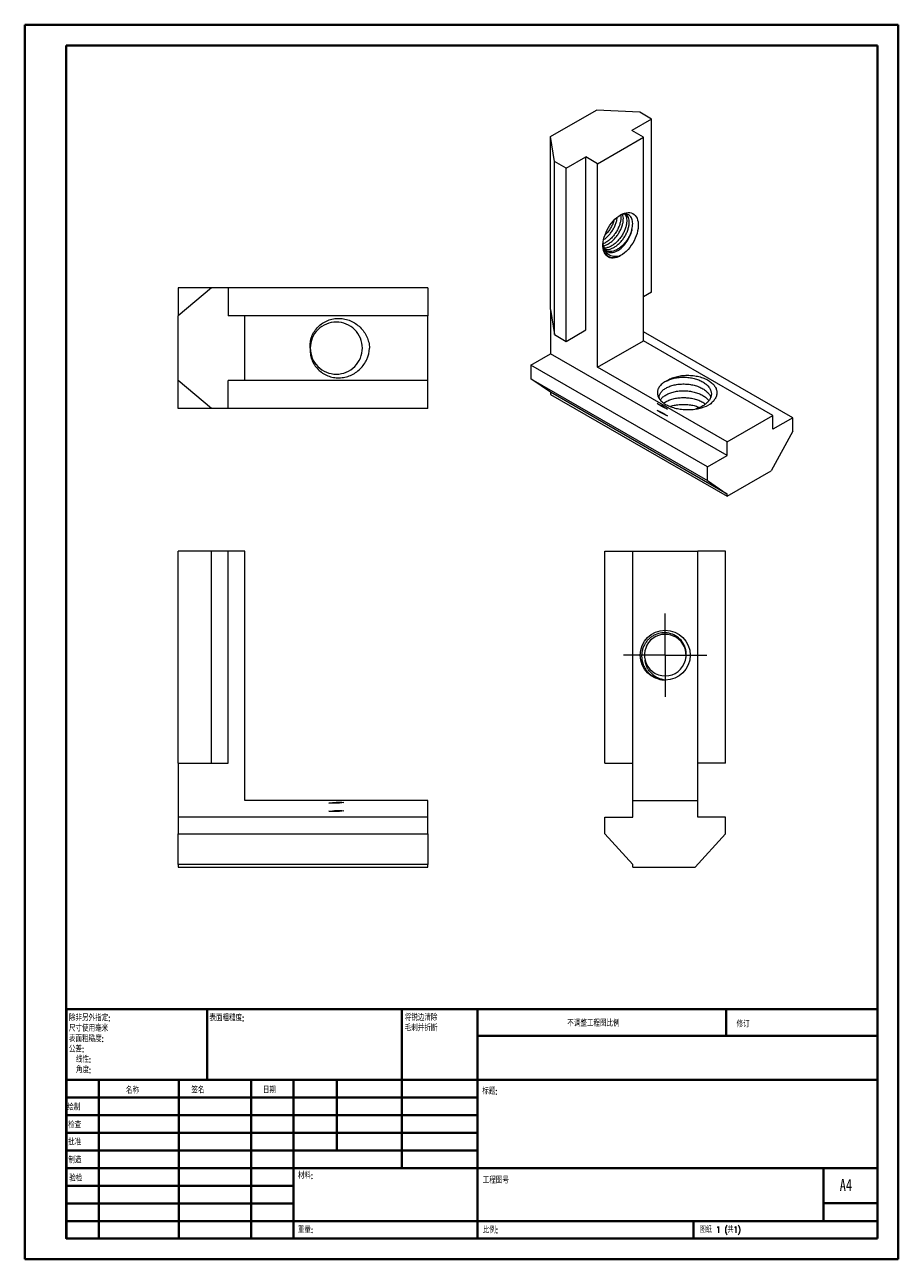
# Model space of a CAD drawing. Header units: millimetres. Extents: x 0 to 210, y 0 to 297.
import ezdxf

# ---------------------------------------------------------------- set-up
doc = ezdxf.new("R2010")
doc.units = ezdxf.units.MM
doc.styles.add('SLDTEXTSTYLE0', font='TXT', dxfattribs={"width": 0.75, "bigfont": 'bigfont'})
doc.styles.add('SLDTEXTSTYLE1', font='TXT', dxfattribs={"width": 0.75})
doc.styles.add('SLDTEXTSTYLE2', font='TXT', dxfattribs={"width": 0.694444, "bigfont": 'bigfont'})

# ---------------------------------------------------------------- blocks, each defined once
blk = doc.blocks.new('SW_NOTE_0')
at = {"color": 0, "linetype": 'Continuous', "lineweight": 0, "char_height": 1.5, "attachment_point": 1, "style": 'SLDTEXTSTYLE0'}
for s, insert in [('\\M+18FAB锐边\\M+190B4\\M+18F9C', (0, 1.93)), ('\\M+196D1\\M+18E68\\M+19BF3\\M+190DC\\M+19266', (0, -0.57))]:
    blk.add_mtext(s, dxfattribs=dict(at, insert=insert))
blk = doc.blocks.new('SW_NOTE_1')
at = {"color": 0, "linetype": 'Continuous', "lineweight": 0, "char_height": 1.5, "attachment_point": 1, "style": 'SLDTEXTSTYLE0'}
for s, insert in [('\\M+18F9C\\M+194F1另\\M+18A4F\\M+18E77\\M+192E8:', (0, 1.93)), ('\\M+18EDA\\M+190A1\\M+18E67\\M+19770\\M+19F7C\\M+195C4', (0, -0.57)), ('\\M+1955C\\M+196CA\\M+19165糙\\M+19378:', (0, -3.07)), ('\\M+18CF6\\M+18DB7:', (0, -5.57)), ('线\\M+190AB:', (1.69, -8.07)), ('\\M+18A70\\M+19378:', (1.69, -10.57))]:
    blk.add_mtext(s, dxfattribs=dict(at, insert=insert))
blk = doc.blocks.new('SW_CENTERMARKSYMBOL_0')
at = {"color": 0, "linetype": 'Continuous', "lineweight": 0}
for p, q in [((0, 5), (0, 10)), ((0, 0), (0, 5)), ((-5, 0), (-10, 0)), ((0, 0), (-5, 0)), ((0, 0), (0, -5)), ((0, 0), (5, 0)), ((5, 0), (10, 0)), ((0, -5), (0, -10))]:
    blk.add_line(p, q, dxfattribs=at)

msp = doc.modelspace()

# ---------------------------------------------------------------- linework, layer by layer
at = {"color": 7, "linetype": 'Continuous', "lineweight": 40}
for p, q in [((0.08, 0.21), (0.08, 297.21)), ((0.08, 297.21), (210.08, 297.21)), ((210.08, 0.21), (210.08, 297.21)), ((210.08, 292.21), (210.08, 297.21)), ((10.08, 292.21), (205.08, 292.21)), ((10.08, 5.21), (10.08, 292.21)), ((205.08, 5.21), (205.08, 292.21)), ((10.11, 60.37), (205.08, 60.37)), ((10.11, 60.37), (10.11, 5.12)), ((43.91, 43.37), (43.91, 60.37)), ((90.71, 60.37), (90.71, 22.12)), ((108.91, 60.37), (108.91, 5.12)), ((168.68, 54.09), (168.68, 60.46)), ((205.08, 54), (108.91, 54)), ((205.08, 43.37), (10.11, 43.37)), ((17.91, 43.37), (17.91, 5.12)), ((37.1, 43.37), (37.1, 5.12)), ((54.51, 43.37), (54.51, 5.12)), ((64.71, 5.12), (64.71, 43.37)), ((75.11, 26.37), (75.11, 43.37)), ((108.91, 39.12), (10.11, 39.12)), ((108.91, 34.87), (10.11, 34.87)), ((108.91, 30.62), (10.11, 30.62)), ((108.91, 26.37), (10.11, 26.37)), ((64.71, 22.12), (10.11, 22.12)), ((64.71, 22.12), (205.08, 22.12)), ((192.08, 9.46), (192.08, 22.21)), ((64.71, 17.87), (10.11, 17.87)), ((64.71, 13.62), (10.11, 13.62)), ((205.08, 13.71), (192.08, 13.71)), ((10.11, 9.37), (205.08, 9.37)), ((160.88, 5.21), (160.88, 9.46)), ((10.08, 5.21), (205.08, 5.21)), ((205.08, 5.21), (180.99, 5.21)), ((0.08, 0.21), (210.08, 0.21))]:
    msp.add_line(p, q, dxfattribs=at)
at = {"color": 7, "linetype": 'Continuous', "lineweight": 15}
for p, q in [((126.5, 270.32), (137.53, 276.68)), ((147.92, 276.15), (137.53, 276.68)), ((150.75, 274.52), (146.02, 271.78)), ((150.75, 274.52), (147.92, 276.15)), ((150.75, 232.88), (150.75, 274.52)), ((127.42, 264.31), (126.5, 270.32)), ((126.5, 228.67), (126.5, 270.32)), ((148.84, 270.15), (146.02, 271.78)), ((137.81, 263.78), (148.84, 270.15)), ((148.84, 221.16), (148.84, 270.15)), ((130.25, 262.68), (134.98, 265.42)), ((134.98, 223.77), (134.98, 265.42)), ((137.81, 263.78), (134.98, 265.42)), ((130.25, 262.68), (127.42, 264.31)), ((127.42, 222.67), (127.42, 264.31)), ((130.25, 221.04), (130.25, 262.68)), ((137.81, 214.79), (137.81, 263.78)), ((139.11, 244.33), (139.19, 243.99)), ((44.99, 233.91), (36.99, 227.21)), ((44.99, 233.91), (36.99, 233.91)), ((36.99, 233.91), (36.99, 227.21)), ((48.99, 233.91), (44.99, 233.91)), ((48.99, 233.91), (48.99, 227.21)), ((96.99, 233.91), (48.99, 233.91)), ((96.99, 233.91), (96.99, 227.21)), ((150.75, 232.88), (148.84, 231.77)), ((36.99, 211.61), (36.99, 227.21)), ((52.99, 227.21), (48.99, 227.21)), ((52.99, 211.61), (52.99, 227.21)), ((96.99, 227.21), (52.99, 227.21)), ((96.99, 211.61), (96.99, 227.21)), ((126.5, 228.67), (126.5, 218.06)), ((126.5, 228.67), (127.42, 222.67)), ((130.25, 221.04), (134.98, 223.77)), ((184.69, 202.67), (148.84, 223.36)), ((127.42, 222.67), (130.25, 221.04)), ((137.81, 214.79), (148.84, 221.16)), ((179.96, 203.2), (148.84, 221.16)), ((121.76, 215.32), (126.5, 218.06)), ((168.93, 193.56), (126.5, 218.06)), ((164.19, 190.83), (121.76, 215.32)), ((121.76, 215.32), (121.76, 212.06)), ((168.93, 196.83), (137.81, 214.79)), ((44.99, 204.91), (36.99, 211.61)), ((36.99, 204.91), (36.99, 211.61)), ((52.99, 211.61), (48.99, 211.61)), ((48.99, 204.91), (48.99, 211.61)), ((96.99, 211.61), (52.99, 211.61)), ((96.99, 204.91), (96.99, 211.61)), ((121.76, 212.06), (164.19, 187.56)), ((126.5, 208.8), (121.76, 212.06)), ((168.93, 184.3), (126.5, 208.8)), ((126.5, 208.8), (126.5, 208.26)), ((126.5, 208.26), (168.93, 183.77)), ((44.99, 204.91), (36.99, 204.91)), ((48.99, 204.91), (44.99, 204.91)), ((96.99, 204.91), (48.99, 204.91)), ((168.93, 196.83), (179.96, 203.2)), ((179.96, 199.93), (179.96, 203.2)), ((184.69, 202.67), (179.96, 199.93)), ((184.69, 199.4), (184.69, 202.67)), ((184.69, 199.4), (179.53, 189.89)), ((168.93, 193.56), (168.93, 196.83)), ((164.19, 190.83), (168.93, 193.56)), ((164.19, 187.56), (164.19, 190.83)), ((164.19, 187.56), (168.93, 184.3)), ((168.93, 183.77), (179.53, 189.89)), ((168.93, 183.77), (168.93, 184.3)), ((36.99, 119.55), (36.99, 170.55)), ((44.99, 170.55), (36.99, 170.55)), ((44.99, 119.55), (44.99, 170.55)), ((48.99, 170.55), (44.99, 170.55)), ((48.99, 119.55), (48.99, 170.55)), ((52.99, 170.55), (48.99, 170.55)), ((52.99, 110.55), (52.99, 170.55)), ((139.56, 119.55), (139.56, 170.55)), ((139.56, 170.55), (146.26, 170.55)), ((146.26, 170.55), (161.86, 170.55)), ((146.26, 110.55), (146.26, 170.55)), ((161.86, 110.55), (161.86, 170.55)), ((168.56, 170.55), (161.86, 170.55)), ((168.56, 119.55), (168.56, 170.55)), ((36.99, 119.55), (44.99, 119.55)), ((36.99, 119.55), (36.99, 106.55)), ((44.99, 119.55), (48.99, 119.55)), ((139.56, 119.55), (146.26, 119.55)), ((168.56, 119.55), (161.86, 119.55)), ((96.99, 110.55), (52.99, 110.55)), ((96.99, 106.55), (96.99, 110.55)), ((146.26, 106.55), (146.26, 110.55)), ((146.26, 110.55), (161.86, 110.55)), ((161.86, 106.55), (161.86, 110.55)), ((96.99, 106.55), (36.99, 106.55)), ((36.99, 106.55), (36.99, 102.55)), ((96.99, 102.55), (96.99, 106.55)), ((139.56, 102.55), (139.56, 106.55)), ((139.56, 106.55), (146.26, 106.55)), ((168.56, 106.55), (161.86, 106.55)), ((168.56, 102.55), (168.56, 106.55)), ((36.99, 95.21), (36.99, 102.55)), ((36.99, 102.55), (96.99, 102.55)), ((96.99, 102.55), (96.99, 95.21)), ((139.56, 102.55), (146.26, 95.21)), ((168.56, 102.55), (161.26, 94.55)), ((96.99, 95.21), (36.99, 95.21)), ((36.99, 95.21), (36.99, 94.55)), ((96.99, 94.55), (96.99, 95.21)), ((146.26, 94.55), (146.26, 95.21)), ((36.99, 94.55), (96.99, 94.55)), ((146.26, 94.55), (161.26, 94.55))]:
    msp.add_line(p, q, dxfattribs=at)
at = {"color": 7, "linetype": 'Continuous', "lineweight": 15, "flags": 128}
for points in [[(143.33, 241.66), (142.87, 241.42), (142.42, 241.24), (141.97, 241.13), (141.55, 241.08), (141.14, 241.09), (140.76, 241.17), (140.41, 241.31), (140.1, 241.52), (139.82, 241.78), (139.58, 242.1), (139.39, 242.47), (139.24, 242.88), (139.14, 243.35), (139.09, 243.84), (139.09, 244.37), (139.14, 244.93), (139.24, 245.51), (139.39, 246.09), (139.58, 246.69), (139.82, 247.28), (140.1, 247.86), (140.41, 248.43), (140.76, 248.97), (141.14, 249.49), (141.55, 249.97), (141.97, 250.42), (142.42, 250.81), (142.87, 251.16), (143.33, 251.45), (143.79, 251.69), (144.24, 251.87), (144.68, 251.98), (145.11, 252.03), (145.52, 252.02), (145.9, 251.94), (146.25, 251.8), (146.56, 251.59), (146.84, 251.33), (147.08, 251.01), (147.27, 250.64), (147.42, 250.23), (147.52, 249.76), (147.57, 249.27), (147.57, 248.74), (147.52, 248.18), (147.42, 247.6), (147.27, 247.02), (147.08, 246.42), (146.84, 245.83), (146.56, 245.25), (146.25, 244.68), (145.9, 244.14), (145.52, 243.62), (145.11, 243.14), (144.68, 242.69), (144.24, 242.3), (143.79, 241.95), (143.33, 241.66)], [(139.19, 243.99), (139.32, 243.59), (139.5, 243.25), (139.72, 242.96), (139.98, 242.72), (140.28, 242.55), (140.62, 242.44), (140.98, 242.4), (141.37, 242.42), (141.78, 242.51), (142.2, 242.66), (142.62, 242.88), (143.05, 243.15), (143.46, 243.48), (143.87, 243.86), (144.26, 244.29), (144.62, 244.75), (144.96, 245.25), (145.26, 245.77), (145.52, 246.31), (145.75, 246.86), (145.92, 247.4), (146.05, 247.95)]]:
    msp.add_lwpolyline(points, dxfattribs=at)
at = {"color": 7, "linetype": 'Continuous', "lineweight": 15}
msp.add_circle((154.06, 145.55), 6, dxfattribs=at)
for centre, start, end in [((154.06, 145.56), 349.2981, 194.1354), ((154.06, 145.55), 194.1119, 345.8881)]:
    msp.add_arc(centre, 5, start, end, dxfattribs=at)
for points, knots in [([(143.34, 251.42), (143.35, 251.39), (143.41, 251.16), (143.4, 250.61), (143.3, 249.81), (143.05, 248.94), (142.67, 248.06), (142.19, 247.21), (141.61, 246.42), (140.94, 245.71), (140.23, 245.12), (139.6, 244.71), (139.22, 244.57), (139.08, 244.52)], [0, 0, 0, 0, 0.014164, 0.116294, 0.218424, 0.322572, 0.426719, 0.52885, 0.63098, 0.735128, 0.839275, 0.941406, 1, 1, 1, 1]), ([(139.19, 244.02), (139.25, 244.03), (139.54, 244.07), (140.09, 244.32), (140.83, 244.76), (141.54, 245.36), (142.2, 246.07), (142.78, 246.87), (143.27, 247.72), (143.64, 248.6), (143.89, 249.46), (144, 250.27), (143.99, 251), (143.87, 251.38), (143.81, 251.57)], [0, 0, 0, 0, 0.022709, 0.111343, 0.199977, 0.290362, 0.380747, 0.469381, 0.558015, 0.6484, 0.738785, 0.827419, 0.916053, 1, 1, 1, 1]), ([(139.27, 245.52), (139.31, 245.55), (139.61, 245.72), (140.13, 246.19), (140.79, 246.89), (141.37, 247.69), (141.86, 248.54), (142.23, 249.41), (142.47, 250.21), (142.52, 250.69), (142.54, 250.89)], [0, 0, 0, 0, 0.027012, 0.171952, 0.316892, 0.459024, 0.601156, 0.746096, 0.891036, 1, 1, 1, 1]), ([(144.32, 251.65), (144.33, 251.65), (144.46, 251.53), (144.63, 251.16), (144.8, 250.54), (144.82, 249.8), (144.71, 248.99), (144.46, 248.12), (144.09, 247.25), (143.6, 246.4), (143.02, 245.6), (142.36, 244.89), (141.64, 244.3), (140.91, 243.84), (140.18, 243.56), (139.67, 243.43), (139.43, 243.45), (139.41, 243.45)], [0, 0, 0, 0, 0.00174, 0.078713, 0.155686, 0.231168, 0.30665, 0.383623, 0.460596, 0.536078, 0.61156, 0.688533, 0.765506, 0.840988, 0.91647, 0.993443, 1, 1, 1, 1]), ([(141.72, 250.14), (141.69, 250.01), (141.58, 249.6), (141.25, 248.88), (140.77, 248.03), (140.21, 247.25), (139.78, 246.81), (139.57, 246.59)], [0, 0, 0, 0, 0.10225, 0.333124, 0.559526, 0.785927, 1, 1, 1, 1]), ([(139.6, 243.14), (139.75, 243.12), (140.12, 243.07), (140.77, 243.21), (141.51, 243.5), (142.24, 243.95), (142.96, 244.55), (143.62, 245.26), (144.2, 246.05), (144.68, 246.9), (145.06, 247.78), (145.31, 248.64), (145.42, 249.46), (145.39, 250.19), (145.24, 250.83), (144.95, 251.31), (144.68, 251.59), (144.49, 251.65), (144.47, 251.66)], [0, 0, 0, 0, 0.048003, 0.115977, 0.182635, 0.249292, 0.317267, 0.385241, 0.451898, 0.518556, 0.58653, 0.654504, 0.721162, 0.787819, 0.855794, 0.923768, 0.990425, 1, 1, 1, 1]), ([(146.05, 247.95), (146.1, 248.19), (146.21, 248.68), (146.25, 249.36), (146.2, 249.99), (146.05, 250.54), (145.8, 251), (145.47, 251.35), (145.05, 251.58), (144.57, 251.68), (144.03, 251.65), (143.56, 251.53), (143.27, 251.39), (143.19, 251.34)], [0, 0, 0, 0, 0.092138, 0.186929, 0.27979, 0.375213, 0.470284, 0.568112, 0.66317, 0.760832, 0.858529, 0.959041, 1, 1, 1, 1]), ([(146.05, 247.95), (145.97, 247.68), (145.82, 247.15), (145.46, 246.35), (145, 245.56), (144.44, 244.79), (143.77, 244.07), (143.06, 243.48), (142.32, 243.03), (141.59, 242.73), (140.88, 242.61), (140.3, 242.63), (140, 242.76), (139.9, 242.81)], [0, 0, 0, 0, 0.089519, 0.178755, 0.266276, 0.362282, 0.460185, 0.558088, 0.654095, 0.750101, 0.848004, 0.945907, 1, 1, 1, 1]), ([(139.1, 244.37), (139.1, 244.2), (139.1, 243.77), (139.22, 243.14), (139.45, 242.5), (139.8, 241.97), (140.24, 241.56), (140.77, 241.3), (141.38, 241.18), (141.96, 241.2), (142.61, 241.34), (143.05, 241.53), (143.33, 241.66)], [0, 0, 0, 0, 0.064474, 0.168758, 0.272573, 0.379366, 0.483717, 0.59104, 0.696672, 0.805272, 0.874617, 1, 1, 1, 1]), ([(143.33, 241.66), (142.84, 241.49), (142.37, 241.42), (141.47, 241.47), (141.05, 241.58), (140.5, 241.88), (140.32, 242.01), (140.01, 242.29), (139.87, 242.46), (139.61, 242.83), (139.5, 243.04), (139.32, 243.49), (139.25, 243.73), (139.19, 243.99)], [0, 0, 0, 0, 0.25, 0.25, 0.5, 0.5, 0.625, 0.625, 0.75, 0.75, 0.875, 0.875, 1, 1, 1, 1]), ([(68.72, 219.41), (68.68, 219.89), (68.69, 220.35), (68.82, 221.28), (68.93, 221.74), (69.25, 222.62), (69.46, 223.04), (69.97, 223.83), (70.26, 224.2), (70.92, 224.86), (71.29, 225.16), (72.07, 225.68), (72.48, 225.89), (73.35, 226.24), (73.81, 226.38), (74.73, 226.54), (75.19, 226.58), (76.14, 226.56), (76.6, 226.5), (77.51, 226.31), (77.97, 226.16), (78.83, 225.8), (79.24, 225.58), (80.01, 225.05), (80.38, 224.75), (81.04, 224.09), (81.34, 223.73), (81.88, 222.96), (82.11, 222.55), (82.5, 221.71), (82.65, 221.27), (82.88, 220.35), (82.96, 219.88), (82.99, 219.41)], [0, 0, 0, 0, 0.0625, 0.0625, 0.125, 0.125, 0.1875, 0.1875, 0.25, 0.25, 0.3125, 0.3125, 0.375, 0.375, 0.4375, 0.4375, 0.5, 0.5, 0.5625, 0.5625, 0.625, 0.625, 0.6875, 0.6875, 0.75, 0.75, 0.8125, 0.8125, 0.875, 0.875, 0.9375, 0.9375, 1, 1, 1, 1]), ([(68.72, 219.41), (68.72, 220.21), (68.88, 221.05), (69.51, 222.58), (69.99, 223.28), (71.12, 224.41), (71.82, 224.89), (73.36, 225.52), (74.19, 225.68), (75.79, 225.68), (76.62, 225.52), (78.15, 224.89), (78.85, 224.41), (79.98, 223.28), (80.46, 222.58), (81.1, 221.05), (81.25, 220.21), (81.25, 218.61), (81.1, 217.78), (80.46, 216.25), (79.98, 215.55), (78.85, 214.42), (78.15, 213.94), (76.62, 213.31), (75.79, 213.15), (74.19, 213.15), (73.36, 213.31), (71.82, 213.94), (71.12, 214.42), (69.99, 215.55), (69.51, 216.25), (68.88, 217.78), (68.72, 218.61), (68.72, 219.41)], [0, 0, 0, 0, 0.0625, 0.0625, 0.125, 0.125, 0.1875, 0.1875, 0.25, 0.25, 0.3125, 0.3125, 0.375, 0.375, 0.4375, 0.4375, 0.5, 0.5, 0.5625, 0.5625, 0.625, 0.625, 0.6875, 0.6875, 0.75, 0.75, 0.8125, 0.8125, 0.875, 0.875, 0.9375, 0.9375, 1, 1, 1, 1]), ([(68.72, 219.41), (68.68, 218.94), (68.69, 218.48), (68.82, 217.55), (68.93, 217.09), (69.25, 216.21), (69.46, 215.79), (69.97, 215), (70.26, 214.63), (70.92, 213.97), (71.29, 213.67), (72.07, 213.15), (72.48, 212.93), (73.35, 212.58), (73.81, 212.45), (74.73, 212.29), (75.2, 212.25), (76.14, 212.27), (76.6, 212.33), (77.51, 212.52), (77.97, 212.66), (78.83, 213.03), (79.24, 213.25), (80.01, 213.78), (80.38, 214.08), (81.04, 214.74), (81.34, 215.09), (81.88, 215.87), (82.11, 216.28), (82.69, 217.55), (82.93, 218.47), (82.99, 219.41)], [0, 0, 0, 0, 0.0625, 0.0625, 0.125, 0.125, 0.1875, 0.1875, 0.25, 0.25, 0.3125, 0.3125, 0.375, 0.375, 0.4375, 0.4375, 0.5, 0.5, 0.5625, 0.5625, 0.625, 0.625, 0.6875, 0.6875, 0.75, 0.75, 0.8125, 0.8125, 0.875, 0.875, 1, 1, 1, 1]), ([(154.45, 211.55), (154.09, 211.38), (153.77, 211.18), (153.2, 210.75), (152.96, 210.52), (152.57, 210.03), (152.42, 209.77), (152.21, 209.24), (152.17, 208.97), (152.16, 208.43), (152.21, 208.16), (152.39, 207.63), (152.53, 207.37), (152.9, 206.87), (153.13, 206.63), (153.66, 206.19), (153.97, 205.99), (154.65, 205.61), (155.01, 205.44), (155.8, 205.15), (156.22, 205.02), (157.09, 204.82), (157.53, 204.75), (158.45, 204.64), (158.93, 204.62), (159.86, 204.62), (160.32, 204.64), (161.25, 204.73), (161.7, 204.81), (163.01, 205.09), (163.83, 205.37), (164.54, 205.73)], [0, 0, 0, 0, 0.0625, 0.0625, 0.125, 0.125, 0.1875, 0.1875, 0.25, 0.25, 0.3125, 0.3125, 0.375, 0.375, 0.4375, 0.4375, 0.5, 0.5, 0.5625, 0.5625, 0.625, 0.625, 0.6875, 0.6875, 0.75, 0.75, 0.8125, 0.8125, 0.875, 0.875, 1, 1, 1, 1]), ([(154.45, 211.55), (154.76, 211.76), (155.1, 211.95), (155.84, 212.27), (156.25, 212.42), (157.1, 212.64), (157.54, 212.73), (158.46, 212.85), (158.93, 212.87), (159.86, 212.88), (160.33, 212.85), (161.25, 212.74), (161.7, 212.66), (162.56, 212.45), (162.97, 212.32), (163.74, 212.01), (164.1, 211.83), (164.75, 211.44), (165.04, 211.23), (165.55, 210.78), (165.76, 210.53), (166.11, 210.03), (166.25, 209.78), (166.42, 209.25), (166.47, 208.97), (166.47, 208.43), (166.43, 208.17), (166.27, 207.63), (166.14, 207.37), (165.82, 206.87), (165.61, 206.62), (165.13, 206.15), (164.85, 205.93), (164.54, 205.73)], [0, 0, 0, 0, 0.0625, 0.0625, 0.125, 0.125, 0.1875, 0.1875, 0.25, 0.25, 0.3125, 0.3125, 0.375, 0.375, 0.4375, 0.4375, 0.5, 0.5, 0.5625, 0.5625, 0.625, 0.625, 0.6875, 0.6875, 0.75, 0.75, 0.8125, 0.8125, 0.875, 0.875, 0.9375, 0.9375, 1, 1, 1, 1]), ([(154.45, 211.55), (154.76, 211.69), (155.37, 211.98), (156.47, 212.26), (157.66, 212.41), (158.89, 212.43), (160.11, 212.31), (161.3, 212.05), (162.39, 211.66), (163.35, 211.16), (164.13, 210.56), (164.71, 209.88), (165.07, 209.14), (165.19, 208.38), (165.07, 207.63), (164.71, 206.89), (164.13, 206.2), (163.34, 205.61), (162.44, 205.12), (161.75, 204.89), (161.42, 204.78)], [0, 0, 0, 0, 0.0554014, 0.1118939, 0.1683864, 0.2237878, 0.2791892, 0.3356818, 0.3921743, 0.4475757, 0.5029771, 0.5594696, 0.6159621, 0.6713635, 0.7267649, 0.7832574, 0.83975, 0.8951514, 0.9505528, 1, 1, 1, 1]), ([(152.68, 207.21), (152.65, 207.33), (152.57, 207.66), (152.7, 208.23), (153.05, 208.86), (153.64, 209.44), (154.42, 209.94), (155.38, 210.34), (156.47, 210.63), (157.66, 210.78), (158.89, 210.8), (160.11, 210.68), (161.3, 210.42), (162.39, 210.03), (163.35, 209.53), (164.12, 208.93), (164.71, 208.27), (164.91, 207.79), (165, 207.57)], [0, 0, 0, 0, 0.0354986, 0.0995264, 0.1648152, 0.230104, 0.2941318, 0.3581596, 0.4234484, 0.4887372, 0.552765, 0.6167928, 0.6820816, 0.7473704, 0.8113982, 0.875426, 0.9407148, 1, 1, 1, 1]), ([(152.91, 206.89), (152.97, 207), (153.13, 207.32), (153.65, 207.8), (154.42, 208.3), (155.38, 208.71), (156.47, 208.99), (157.66, 209.15), (158.89, 209.17), (160.11, 209.05), (161.3, 208.79), (162.39, 208.4), (163.34, 207.89), (164.09, 207.34), (164.41, 206.93), (164.55, 206.75)], [0, 0, 0, 0, 0.042066, 0.12415, 0.204649, 0.285147, 0.367231, 0.449315, 0.529814, 0.610312, 0.692396, 0.77448, 0.854979, 0.935478, 1, 1, 1, 1]), ([(153.72, 206.19), (153.95, 206.35), (154.43, 206.68), (155.38, 207.07), (156.47, 207.36), (157.66, 207.51), (158.89, 207.53), (160.11, 207.41), (161.3, 207.16), (162.39, 206.76), (163.21, 206.35), (163.59, 206.04), (163.73, 205.93)], [0, 0, 0, 0, 0.099307, 0.203946, 0.310646, 0.417347, 0.521986, 0.626625, 0.733326, 0.840026, 0.944665, 1, 1, 1, 1]), ([(155.26, 205.36), (155.3, 205.38), (155.66, 205.54), (156.48, 205.72), (157.66, 205.88), (158.89, 205.9), (160.11, 205.78), (161.3, 205.53), (162.01, 205.25), (162.36, 205.12)], [0, 0, 0, 0, 0.023096, 0.187515, 0.351934, 0.513177, 0.67442, 0.838839, 1, 1, 1, 1]), ([(158.91, 144.33), (159.07, 144.89), (159.14, 145.45), (159.08, 146.59), (158.95, 147.15), (158.52, 148.21), (158.22, 148.69), (157.47, 149.55), (157.03, 149.91), (156.04, 150.49), (155.51, 150.7), (154.39, 150.93), (153.82, 150.95), (152.69, 150.82), (152.14, 150.67), (151.36, 150.32), (151.11, 150.18), (150.63, 149.87), (150.41, 149.69), (149.99, 149.31), (149.79, 149.1), (149.44, 148.66), (149.28, 148.43), (148.99, 147.94), (148.87, 147.68), (148.66, 147.15), (148.58, 146.88), (148.39, 146.05), (148.35, 145.47), (148.44, 144.34), (148.57, 143.78), (148.88, 142.99), (149, 142.73), (149.29, 142.24), (149.45, 142), (149.8, 141.56), (149.99, 141.35), (150.41, 140.96), (150.63, 140.78), (151.33, 140.29), (151.84, 140.04), (152.92, 139.67), (153.49, 139.57), (154.06, 139.55)], [0, 0, 0, 0, 0.0625, 0.0625, 0.125, 0.125, 0.1875, 0.1875, 0.25, 0.25, 0.3125, 0.3125, 0.375, 0.375, 0.4375, 0.4375, 0.46875, 0.46875, 0.5, 0.5, 0.53125, 0.53125, 0.5625, 0.5625, 0.59375, 0.59375, 0.625, 0.625, 0.6875, 0.6875, 0.75, 0.75, 0.78125, 0.78125, 0.8125, 0.8125, 0.84375, 0.84375, 0.875, 0.875, 0.9375, 0.9375, 1, 1, 1, 1]), ([(154.06, 139.55), (153.45, 139.63), (152.86, 139.8), (151.74, 140.33), (151.24, 140.67), (150.58, 141.32), (150.37, 141.55), (150.01, 142.04), (149.85, 142.3), (149.58, 142.85), (149.47, 143.14), (149.3, 143.73), (149.24, 144.03), (149.21, 144.33)], [0, 0, 0, 0, 0.25, 0.25, 0.5, 0.5, 0.625, 0.625, 0.75, 0.75, 0.875, 0.875, 1, 1, 1, 1])]:
    msp.add_open_spline(points, degree=3, knots=knots, dxfattribs=at)
for points in [[(154.63, 204.73), (153.79, 205.05), (152.95, 205.5), (152.11, 206.07)], [(152.11, 206.07), (152.95, 205.75), (153.78, 205.31), (154.63, 204.73)], [(154.63, 203.1), (153.79, 203.42), (152.95, 203.87), (152.11, 204.44)], [(152.11, 204.44), (152.95, 204.12), (153.78, 203.67), (154.63, 203.1)], [(73.21, 109.98), (74.39, 110.18), (75.57, 110.23), (76.76, 110.12)], [(76.76, 110.12), (75.59, 109.93), (74.4, 109.88), (73.21, 109.98)], [(74.23, 110.09), (74.49, 110.08), (74.99, 110.05), (75.49, 110.03), (75.74, 110.02)], [(73.21, 107.98), (74.39, 108.18), (75.57, 108.23), (76.76, 108.12)], [(76.76, 108.12), (75.59, 107.93), (74.4, 107.88), (73.21, 107.98)], [(74.23, 108.09), (74.49, 108.08), (74.99, 108.05), (75.49, 108.03), (75.74, 108.02)]]:
    msp.add_open_spline(points, degree=3, dxfattribs=at)

# ---------------------------------------------------------------- block references
at = {"color": 7, "linetype": 'Continuous', "lineweight": 0}
for name, p in [('SW_CENTERMARKSYMBOL_0', (154.06, 145.55)), ('SW_NOTE_1', (10.7, 57.11)), ('SW_NOTE_0', (91.42, 57.19))]:
    msp.add_blockref(name, p, dxfattribs=at)

# ---------------------------------------------------------------- texts
at = {"color": 7, "linetype": 'Continuous', "lineweight": 0, "attachment_point": 1}
for s, insert, char_height, style in [('\\M+1955C\\M+196CA\\M+19165糙\\M+19378:', (44.48, 59.04), 1.5, 'SLDTEXTSTYLE0'), ('\\M+19573调\\M+190AE\\M+18D48\\M+192F6图\\M+194E4\\M+197E1', (130.49, 57.75), 1.5, 'SLDTEXTSTYLE0'), ('\\M+18F43订', (171.21, 57.55), 1.5, 'SLDTEXTSTYLE0'), ('\\M+196BC\\M+18FCC', (24.43, 41.62), 1.5, 'SLDTEXTSTYLE0'), ('签\\M+196BC', (40.14, 41.68), 1.5, 'SLDTEXTSTYLE0'), ('\\M+193FA\\M+18AFA', (57.33, 41.7), 1.5, 'SLDTEXTSTYLE0'), ('标题:', (110.07, 41.4), 1.5, 'SLDTEXTSTYLE0'), ('绘\\M+190A7', (10.32, 37.55), 1.5, 'SLDTEXTSTYLE0'), ('检查', (10.52, 33.28), 1.5, 'SLDTEXTSTYLE0'), ('\\M+194E1\\M+18F79', (10.51, 29.19), 1.5, 'SLDTEXTSTYLE0'), ('\\M+190A7\\M+191A2', (10.57, 24.85), 1.5, 'SLDTEXTSTYLE0'), ('\\M+18DDE\\M+197BF:', (65.76, 21.11), 1.5, 'SLDTEXTSTYLE0'), ('验检', (10.78, 20.47), 1.5, 'SLDTEXTSTYLE0'), ('\\M+18D48\\M+192F6图\\M+18D86', (110.18, 19.99), 1.5, 'SLDTEXTSTYLE0'), ('A4', (196, 19.52), 2.91, 'SLDTEXTSTYLE1'), ('\\M+18F64\\M+197CA:', (65.73, 8.07), 1.4986, 'SLDTEXTSTYLE0'), ('\\M+194E4\\M+197E1:', (110.18, 8.02), 1.5, 'SLDTEXTSTYLE0'), ('图纸 1 (\\M+18BA41)', (162.36, 8.11), 1.5, 'SLDTEXTSTYLE2')]:
    msp.add_mtext(s, dxfattribs=dict(at, insert=insert, char_height=char_height, style=style))

doc.saveas('drawing.dxf')
